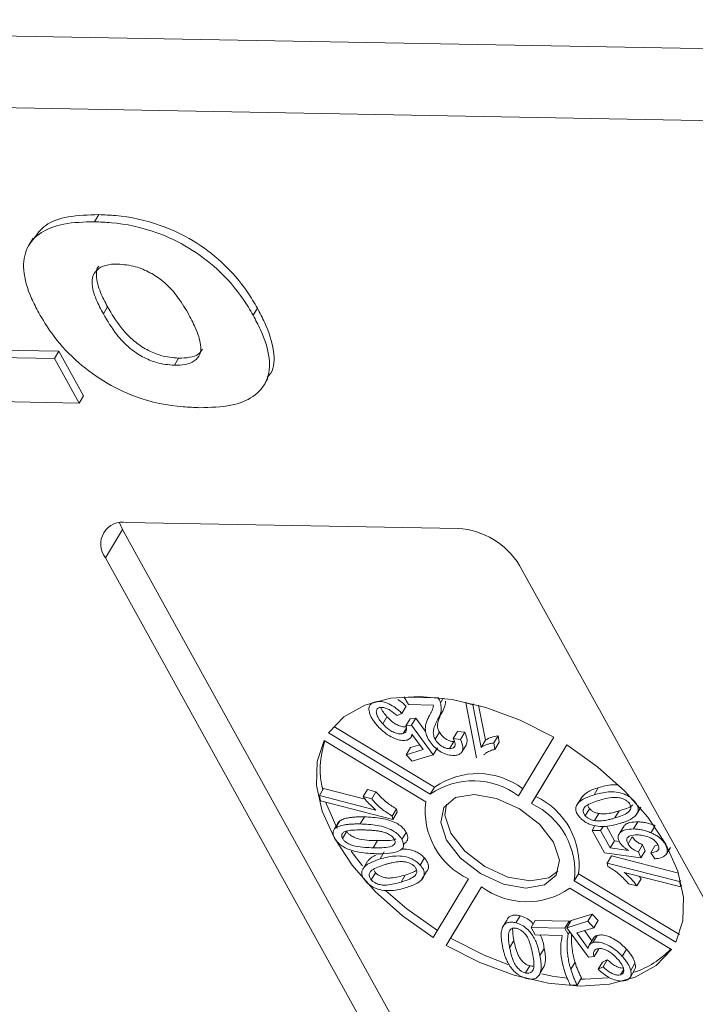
# Model space of a CAD drawing. Header units: millimetres. Extents: x 8853 to 11418, y 45 to 1005.
# Tile 104 of 256: x 9610 to 9621, y 777 to 794. Entities that reach past the tile are written whole.
import ezdxf

# ---------------------------------------------------------------- set-up
doc = ezdxf.new("R2010")
doc.units = ezdxf.units.MM

msp = doc.modelspace()

# ---------------------------------------------------------------- linework, layer by layer
at = {"color": 7, "linetype": 'Continuous', "lineweight": 15}
for p, q in [((9622.447, 793.275), (9594.365, 793.79)), ((9594.342, 792.569), (9623.213, 792.039)), ((9611.024, 790.469), (9610.951, 790.348)), ((9609.907, 790.069), (9609.834, 789.948)), ((9611.101, 788.776), (9611.173, 788.897)), ((9613.724, 788.875), (9613.652, 788.754)), ((9608.649, 788.171), (9610.344, 788.14)), ((9610.344, 788.14), (9610.271, 788.019)), ((9610.344, 788.14), (9610.765, 787.379)), ((9608.576, 788.05), (9610.271, 788.019)), ((9610.271, 788.019), (9610.692, 787.258)), ((9612.383, 788.023), (9612.31, 787.903)), ((9613.838, 787.566), (9613.91, 787.686)), ((9610.692, 787.258), (9607.898, 787.309)), ((9610.765, 787.379), (9610.692, 787.258)), ((9611.427, 785.105), (9611.136, 784.622)), ((9611.377, 785.218), (9611.427, 785.105)), ((9611.427, 785.105), (9619.281, 770.906)), ((9611.5, 785.226), (9617.143, 785.123)), ((9618.99, 770.423), (9611.136, 784.622)), ((9618.189, 784.492), (9626.043, 770.293)), ((9616.23, 782.256), (9616.225, 782.249)), ((9616.295, 782.122), (9616.225, 782.249)), ((9616.225, 782.249), (9616.804, 782.238)), ((9616.806, 782.242), (9616.804, 782.238)), ((9616.89, 782.232), (9616.841, 782.152)), ((9615.716, 782.164), (9615.719, 782.168)), ((9616.258, 782.093), (9616.186, 781.972)), ((9616.723, 782.114), (9616.295, 782.122)), ((9617.282, 782.162), (9617.274, 782.149)), ((9617.455, 781.217), (9617.274, 782.149)), ((9617.274, 782.149), (9617.394, 782.118)), ((9617.403, 782.132), (9617.394, 782.118)), ((9617.394, 782.118), (9617.535, 781.392)), ((9617.492, 782.109), (9617.608, 781.513)), ((9615.931, 781.915), (9615.858, 781.794)), ((9616.186, 781.972), (9616.102, 781.934)), ((9616.872, 781.995), (9616.799, 781.875)), ((9615.024, 781.75), (9616.742, 780.716)), ((9616.327, 781.879), (9616.254, 781.758)), ((9616.254, 781.758), (9616.35, 781.769)), ((9616.327, 781.879), (9616.422, 781.89)), ((9616.422, 781.89), (9616.35, 781.769)), ((9616.35, 781.769), (9616.718, 781.266)), ((9616.422, 781.89), (9616.589, 781.662)), ((9614.936, 781.639), (9616.669, 780.595)), ((9616.261, 781.72), (9616.205, 781.627)), ((9616.336, 781.562), (9616.364, 781.608)), ((9616.547, 781.354), (9616.357, 781.619)), ((9616.823, 781.653), (9616.75, 781.533)), ((9617.132, 781.665), (9617.059, 781.544)), ((9617.132, 781.665), (9617.255, 781.65)), ((9617.255, 781.65), (9617.182, 781.529)), ((9617.822, 781.589), (9617.749, 781.468)), ((9617.822, 781.589), (9617.843, 781.479)), ((9618.171, 780.568), (9618.774, 781.568)), ((9616.592, 780.467), (9614.859, 781.51)), ((9616.333, 781.388), (9616.489, 781.435)), ((9617.068, 781.491), (9616.995, 781.37)), ((9617.059, 781.544), (9617.182, 781.529)), ((9617.211, 781.321), (9617.284, 781.442)), ((9617.608, 781.513), (9617.535, 781.392)), ((9617.77, 781.358), (9617.749, 781.468)), ((9617.843, 781.479), (9617.77, 781.358)), ((9618.996, 781.435), (9618.393, 780.434)), ((9618.996, 781.435), (9618.466, 780.555)), ((9616.333, 781.388), (9616.26, 781.267)), ((9616.26, 781.267), (9616.547, 781.354)), ((9616.36, 781.157), (9616.26, 781.267)), ((9616.718, 781.266), (9616.36, 781.157)), ((9616.791, 781.387), (9616.718, 781.266)), ((9614.852, 780.692), (9614.78, 780.571)), ((9614.797, 780.48), (9614.78, 780.571)), ((9614.78, 780.571), (9615.742, 780.325)), ((9614.852, 780.692), (9615.557, 780.512)), ((9615.597, 780.674), (9615.524, 780.553)), ((9615.671, 780.516), (9615.524, 780.553)), ((9615.597, 780.674), (9615.743, 780.636)), ((9615.743, 780.636), (9615.671, 780.516)), ((9616.742, 780.716), (9616.669, 780.595)), ((9618.466, 780.555), (9618.393, 780.434)), ((9619.259, 780.562), (9619.186, 780.441)), ((9619.53, 780.704), (9619.457, 780.583)), ((9616.032, 780.165), (9614.797, 780.48)), ((9620.141, 780.482), (9620.139, 780.48)), ((9616.093, 780.344), (9616.02, 780.223)), ((9616.032, 780.165), (9616.02, 780.223)), ((9616.032, 780.165), (9616.105, 780.286)), ((9616.093, 780.344), (9616.105, 780.286)), ((9619.309, 780.226), (9619.382, 780.347)), ((9619.466, 780.145), (9619.539, 780.265)), ((9619.814, 780.19), (9619.887, 780.311)), ((9620.183, 780.251), (9620.256, 780.372)), ((9620.2, 780.281), (9620.247, 780.359)), ((9615.093, 780.093), (9615.039, 780.004)), ((9615.053, 780.019), (9615.126, 780.139)), ((9615.546, 780.208), (9615.473, 780.087)), ((9619.473, 780.061), (9619.423, 779.978)), ((9619.971, 780.057), (9619.898, 779.936)), ((9620.202, 780.123), (9620.129, 780.003)), ((9615.022, 779.976), (9615.02, 779.972)), ((9615.245, 779.963), (9615.172, 779.842)), ((9616.258, 779.944), (9616.185, 779.823)), ((9619.633, 779.598), (9619.423, 779.978)), ((9619.423, 779.978), (9619.567, 779.975)), ((9619.611, 780.047), (9619.567, 779.975)), ((9619.567, 779.975), (9619.731, 779.679)), ((9619.667, 780.049), (9619.804, 779.8)), ((9620.49, 780.042), (9620.427, 779.937)), ((9615.698, 779.682), (9615.771, 779.803)), ((9616.209, 779.728), (9616.228, 779.759)), ((9619.804, 779.8), (9619.731, 779.679)), ((9619.804, 779.8), (9619.887, 779.789)), ((9620.109, 779.869), (9620.037, 779.749)), ((9620.285, 779.733), (9620.212, 779.612)), ((9620.285, 779.733), (9620.326, 779.632)), ((9620.494, 779.717), (9620.422, 779.596)), ((9620.494, 779.717), (9620.547, 779.73)), ((9620.675, 779.734), (9620.678, 779.74)), ((9615.886, 779.611), (9615.813, 779.491)), ((9616.155, 779.638), (9616.156, 779.639)), ((9620.254, 779.511), (9619.633, 779.598)), ((9619.731, 779.679), (9620.044, 779.637)), ((9620.212, 779.612), (9620.254, 779.511)), ((9620.326, 779.632), (9620.254, 779.511)), ((9620.492, 779.495), (9620.422, 779.596)), ((9620.684, 779.568), (9620.757, 779.689)), ((9615.602, 779.456), (9615.53, 779.335)), ((9616.569, 779.508), (9616.496, 779.387)), ((9619.681, 779.421), (9619.753, 779.542)), ((9619.681, 779.421), (9619.692, 779.363)), ((9619.681, 779.421), (9620.915, 779.106)), ((9619.753, 779.542), (9620.893, 779.251)), ((9615.737, 779.255), (9615.664, 779.134)), ((9615.737, 779.255), (9615.711, 779.293)), ((9616.17, 779.097), (9616.243, 779.218)), ((9616.526, 779.145), (9616.599, 779.266)), ((9619.121, 779.119), (9619.194, 779.24)), ((9619.194, 779.24), (9620.911, 778.206)), ((9620.933, 779.015), (9619.971, 779.261)), ((9616.717, 778.152), (9617.319, 779.152)), ((9619.121, 779.119), (9620.853, 778.076)), ((9620.042, 779.07), (9620.188, 779.033)), ((9620.261, 779.154), (9620.188, 779.033)), ((9620.226, 779.196), (9620.261, 779.154)), ((9620.929, 779.128), (9620.915, 779.106)), ((9620.915, 779.106), (9620.933, 779.015)), ((9617.541, 779.018), (9616.939, 778.018)), ((9617.541, 779.018), (9617.012, 778.139)), ((9620.776, 777.947), (9619.044, 778.991)), ((9620.949, 779.042), (9620.933, 779.015)), ((9619.067, 778.441), (9619.425, 778.55)), ((9619.425, 778.55), (9619.352, 778.429)), ((9619.425, 778.55), (9619.525, 778.44)), ((9617.968, 778.438), (9617.906, 778.334)), ((9618.197, 778.524), (9618.124, 778.403)), ((9618.456, 778.444), (9618.384, 778.323)), ((9618.456, 778.444), (9619.035, 778.433)), ((9619.035, 778.433), (9618.962, 778.312)), ((9619.067, 778.441), (9618.995, 778.32)), ((9618.995, 778.32), (9619.352, 778.429)), ((9619.035, 778.433), (9619.048, 778.409)), ((9619.352, 778.429), (9619.453, 778.319)), ((9619.525, 778.44), (9619.453, 778.319)), ((9617.899, 778.323), (9617.895, 778.317)), ((9618.384, 778.323), (9618.962, 778.312)), ((9618.454, 778.196), (9618.384, 778.323)), ((9618.962, 778.312), (9619.019, 778.21)), ((9619.363, 777.817), (9618.995, 778.32)), ((9619.045, 778.252), (9619.019, 778.21)), ((9619.453, 778.319), (9619.165, 778.232)), ((9619.165, 778.232), (9619.356, 777.967)), ((9619.296, 778.272), (9619.421, 778.099)), ((9616.939, 778.018), (9617.012, 778.139)), ((9618.02, 777.979), (9618.093, 778.1)), ((9618.917, 778.188), (9618.454, 778.196)), ((9619.449, 778.144), (9619.376, 778.023)), ((9619.511, 778.188), (9619.438, 778.068)), ((9618.608, 777.968), (9618.535, 777.847)), ((9619.531, 777.949), (9619.459, 777.828)), ((9619.527, 777.963), (9619.531, 777.949)), ((9620.011, 777.952), (9619.938, 777.831)), ((9619.134, 777.732), (9619.062, 777.611)), ((9619.459, 777.828), (9619.363, 777.817)), ((9619.6, 777.735), (9619.527, 777.614)), ((9619.6, 777.735), (9619.683, 777.773)), ((9619.683, 777.773), (9619.61, 777.652)), ((9620.154, 777.714), (9620.082, 777.593)), ((9618.363, 777.67), (9618.29, 777.549)), ((9618.537, 777.541), (9618.609, 777.662)), ((9619.527, 777.614), (9619.61, 777.652)), ((9619.96, 777.6), (9619.91, 777.517)), ((9620.076, 777.48), (9620.148, 777.6)), ((9619.242, 777.464), (9619.169, 777.343)), ((9619.169, 777.343), (9619.053, 777.345))]:
    msp.add_line(p, q, dxfattribs=at)
at = {"color": 7, "linetype": 'Continuous', "lineweight": 15, "flags": 128}
for points in [[(9618.774, 781.568), (9618.201, 781.857), (9617.615, 782.073), (9617.039, 782.21), (9616.49, 782.262), (9615.99, 782.229), (9615.554, 782.111), (9615.199, 781.912), (9614.936, 781.639)], [(9614.859, 781.51), (9614.741, 781.151), (9614.731, 780.743), (9614.83, 780.303), (9615.035, 779.845), (9615.338, 779.385), (9615.729, 778.939), (9616.194, 778.523), (9616.717, 778.152)], [(9620.853, 778.076), (9620.972, 778.436), (9620.981, 778.843), (9620.882, 779.283), (9620.678, 779.741), (9620.374, 780.201), (9619.984, 780.647), (9619.519, 781.063), (9618.996, 781.435)], [(9616.945, 779.81), (9617.183, 779.503), (9617.524, 779.241), (9617.915, 779.063), (9618.297, 778.995), (9618.613, 779.05), (9618.813, 779.217), (9618.867, 779.472), (9618.767, 779.776), (9618.529, 780.083), (9618.189, 780.345), (9617.797, 780.524), (9617.415, 780.591), (9617.1, 780.536), (9616.9, 780.369), (9616.846, 780.114), (9616.945, 779.81)], [(9614.892, 780.456), (9614.903, 780.424), (9615.085, 780.008)], [(9616.942, 780.426), (9616.918, 780.235), (9617.018, 779.931)], [(9617.018, 779.931), (9617.256, 779.624), (9617.597, 779.362), (9617.988, 779.183), (9618.37, 779.116), (9618.685, 779.171), (9618.843, 779.281)], [(9615.323, 779.625), (9615.411, 779.506), (9615.514, 779.377)], [(9615.914, 778.951), (9616.267, 778.644), (9616.79, 778.272)], [(9617.012, 778.139), (9617.585, 777.85), (9617.992, 777.692)], [(9616.939, 778.018), (9617.512, 777.73), (9618.097, 777.513), (9618.674, 777.376), (9619.222, 777.324), (9619.723, 777.357), (9620.158, 777.475), (9620.514, 777.674), (9620.776, 777.947)], [(9618.566, 777.532), (9618.747, 777.497), (9619.001, 777.463)], [(9619.231, 777.446), (9619.295, 777.444), (9619.7, 777.464)]]:
    msp.add_lwpolyline(points, dxfattribs=at)
at = {"color": 7, "linetype": 'Continuous', "lineweight": 15}
for centre, radius, start, end in [((9611.433, 784.855), 0.377, 79.7431, 218.1605), ((9617.058, 783.798), 1.328, 31.5519, 86.3409), ((9616.295, 781.017), 1.501, 161.1824, 193.5852), ((9617.474, 779.662), 1.283, 53.1088, 124.7894), ((9617.401, 779.541), 1.283, 53.1088, 124.7894), ((9617.919, 779.394), 1.284, 353.1116, 64.7812), ((9617.866, 780.313), 1.284, 173.1116, 244.7812), ((9617.847, 779.273), 1.284, 353.1116, 64.7812), ((9618.311, 780.045), 1.283, 233.1088, 304.7894), ((9619.689, 778.959), 1.468, 287.7903, 316.9125)]:
    msp.add_arc(centre, radius, start, end, dxfattribs=at)
for points, knots in [([(9609.919, 790.061), (9609.977, 790.142), (9610.105, 790.32), (9610.504, 790.453), (9610.845, 790.463), (9611.024, 790.469)], [0, 0, 0, 0, 0.285779, 0.62517, 1, 1, 1, 1]), ([(9611.024, 790.469), (9611.119, 790.465), (9611.453, 790.452), (9612.006, 790.339), (9612.641, 790.039), (9613.166, 789.643), (9613.514, 789.233), (9613.671, 788.966), (9613.724, 788.875)], [0, 0, 0, 0, 0.0972635, 0.3419838, 0.5130447, 0.6843019, 0.8923804, 1, 1, 1, 1]), ([(9610.001, 788.796), (9609.958, 788.878), (9609.829, 789.127), (9609.715, 789.517), (9609.773, 789.913), (9610.021, 790.184), (9610.428, 790.334), (9610.771, 790.343), (9610.951, 790.348)], [0, 0, 0, 0, 0.096905, 0.2925, 0.46579, 0.639193, 0.810645, 1, 1, 1, 1]), ([(9610.951, 790.348), (9611.046, 790.344), (9611.38, 790.331), (9611.934, 790.218), (9612.568, 789.918), (9613.093, 789.522), (9613.441, 789.113), (9613.598, 788.845), (9613.652, 788.754)], [0, 0, 0, 0, 0.0972635, 0.3419838, 0.5130447, 0.6843019, 0.8923804, 1, 1, 1, 1]), ([(9611.101, 788.776), (9611.058, 788.858), (9610.963, 789.041), (9610.891, 789.285), (9610.933, 789.473), (9611.05, 789.582), (9611.203, 789.625), (9611.31, 789.626), (9611.347, 789.627)], [0, 0, 0, 0, 0.203596, 0.451902, 0.607587, 0.763348, 0.919516, 1, 1, 1, 1]), ([(9611.347, 789.627), (9611.447, 789.618), (9611.623, 789.603), (9611.899, 789.488), (9612.148, 789.321), (9612.372, 789.077), (9612.482, 788.893), (9612.543, 788.791)], [0, 0, 0, 0, 0.209846, 0.372333, 0.535081, 0.742489, 1, 1, 1, 1]), ([(9611.173, 788.897), (9611.13, 788.98), (9611.034, 789.163), (9610.973, 789.399), (9610.983, 789.552), (9611.023, 789.589), (9611.025, 789.591)], [0, 0, 0, 0, 0.331265, 0.735275, 0.988586, 1, 1, 1, 1]), ([(9612.745, 787.18), (9612.65, 787.184), (9612.304, 787.197), (9611.737, 787.302), (9611.093, 787.62), (9610.594, 787.997), (9610.233, 788.407), (9610.071, 788.68), (9610.001, 788.796)], [0, 0, 0, 0, 0.095574, 0.349117, 0.516447, 0.683176, 0.865288, 1, 1, 1, 1]), ([(9612.31, 787.903), (9612.211, 787.911), (9612.036, 787.926), (9611.766, 788.04), (9611.524, 788.204), (9611.289, 788.459), (9611.171, 788.658), (9611.101, 788.776)], [0, 0, 0, 0, 0.204761, 0.357913, 0.511037, 0.711107, 1, 1, 1, 1]), ([(9612.383, 788.023), (9612.283, 788.032), (9612.109, 788.047), (9611.839, 788.161), (9611.597, 788.325), (9611.362, 788.58), (9611.244, 788.779), (9611.173, 788.897)], [0, 0, 0, 0, 0.204761, 0.357913, 0.511037, 0.711107, 1, 1, 1, 1]), ([(9612.543, 788.791), (9612.586, 788.708), (9612.683, 788.525), (9612.767, 788.282), (9612.758, 788.084), (9612.661, 787.969), (9612.504, 787.908), (9612.374, 787.904), (9612.31, 787.903)], [0, 0, 0, 0, 0.195594, 0.436127, 0.579848, 0.724086, 0.864207, 1, 1, 1, 1]), ([(9613.724, 788.875), (9613.768, 788.792), (9613.899, 788.544), (9614.018, 788.159), (9614.017, 787.832), (9613.914, 787.721), (9613.893, 787.698)], [0, 0, 0, 0, 0.19021, 0.573548, 0.913306, 1, 1, 1, 1]), ([(9613.652, 788.754), (9613.695, 788.672), (9613.826, 788.424), (9613.955, 788.031), (9613.911, 787.63), (9613.677, 787.351), (9613.274, 787.193), (9612.929, 787.185), (9612.745, 787.18)], [0, 0, 0, 0, 0.096763, 0.291773, 0.464613, 0.63772, 0.807851, 1, 1, 1, 1]), ([(9612.788, 788.178), (9612.769, 788.149), (9612.724, 788.08), (9612.575, 788.03), (9612.447, 788.026), (9612.383, 788.023)], [0, 0, 0, 0, 0.268809, 0.640138, 1, 1, 1, 1]), ([(9616.804, 782.238), (9616.806, 782.235), (9616.81, 782.227), (9616.816, 782.216), (9616.821, 782.205), (9616.828, 782.191), (9616.835, 782.173), (9616.839, 782.159), (9616.841, 782.152)], [0, 0, 0, 0, 0.1251332, 0.2502946, 0.3754491, 0.5007794, 0.7498085, 1, 1, 1, 1]), ([(9615.631, 781.993), (9615.628, 782.008), (9615.621, 782.038), (9615.624, 782.077), (9615.636, 782.108), (9615.655, 782.132), (9615.681, 782.152), (9615.705, 782.16), (9615.716, 782.164)], [0, 0, 0, 0, 0.191156, 0.386745, 0.532242, 0.682074, 0.838678, 1, 1, 1, 1]), ([(9615.716, 782.164), (9615.749, 782.17), (9615.805, 782.181), (9615.915, 782.156), (9616.021, 782.106), (9616.114, 782.04), (9616.164, 781.993), (9616.186, 781.972)], [0, 0, 0, 0, 0.231218, 0.408045, 0.624904, 0.840008, 1, 1, 1, 1]), ([(9615.802, 782.069), (9615.789, 782.063), (9615.762, 782.051), (9615.746, 782.008), (9615.754, 781.947), (9615.793, 781.871), (9615.837, 781.819), (9615.858, 781.794)], [0, 0, 0, 0, 0.150705, 0.302187, 0.50178, 0.762512, 1, 1, 1, 1]), ([(9616.102, 781.934), (9616.064, 781.967), (9616.009, 782.016), (9615.922, 782.059), (9615.859, 782.077), (9615.822, 782.074), (9615.805, 782.07), (9615.802, 782.069)], [0, 0, 0, 0, 0.4214198, 0.6080374, 0.7953315, 0.9757572, 1, 1, 1, 1]), ([(9615.829, 782.077), (9615.829, 782.075), (9615.832, 782.049), (9615.867, 781.991), (9615.911, 781.939), (9615.931, 781.915)], [0, 0, 0, 0, 0.023377, 0.53447, 1, 1, 1, 1]), ([(9616.115, 782.208), (9616.142, 782.19), (9616.194, 782.155), (9616.237, 782.114), (9616.258, 782.093)], [0, 0, 0, 0, 0.510778, 1, 1, 1, 1]), ([(9616.653, 781.934), (9616.661, 781.949), (9616.673, 781.971), (9616.688, 782), (9616.702, 782.029), (9616.718, 782.065), (9616.721, 782.098), (9616.723, 782.114)], [0, 0, 0, 0, 0.259965, 0.389946, 0.519942, 0.758178, 1, 1, 1, 1]), ([(9616.841, 782.152), (9616.845, 782.137), (9616.852, 782.107), (9616.855, 782.066), (9616.855, 782.028), (9616.848, 781.982), (9616.83, 781.93), (9616.809, 781.893), (9616.799, 781.875)], [0, 0, 0, 0, 0.138221, 0.277395, 0.402216, 0.527815, 0.762777, 1, 1, 1, 1]), ([(9616.927, 782.181), (9616.927, 782.17), (9616.927, 782.147), (9616.921, 782.103), (9616.903, 782.051), (9616.882, 782.014), (9616.872, 781.995)], [0, 0, 0, 0, 0.153828, 0.3316156, 0.664207, 1, 1, 1, 1]), ([(9615.774, 781.755), (9615.765, 781.765), (9615.748, 781.785), (9615.723, 781.815), (9615.701, 781.846), (9615.675, 781.886), (9615.648, 781.935), (9615.637, 781.974), (9615.631, 781.993)], [0, 0, 0, 0, 0.127976, 0.256265, 0.384294, 0.512916, 0.753586, 1, 1, 1, 1]), ([(9615.931, 781.915), (9615.964, 781.881), (9616.016, 781.829), (9616.107, 781.772), (9616.182, 781.745), (9616.233, 781.739), (9616.254, 781.744), (9616.257, 781.744)], [0, 0, 0, 0, 0.3635191, 0.5718291, 0.7813771, 0.9634286, 1, 1, 1, 1]), ([(9616.635, 781.533), (9616.625, 781.554), (9616.604, 781.596), (9616.585, 781.664), (9616.582, 781.735), (9616.596, 781.806), (9616.622, 781.871), (9616.643, 781.913), (9616.653, 781.934)], [0, 0, 0, 0, 0.131944, 0.266787, 0.446934, 0.632145, 0.81578, 1, 1, 1, 1]), ([(9616.872, 781.995), (9616.857, 781.966), (9616.827, 781.906), (9616.793, 781.816), (9616.788, 781.729), (9616.814, 781.674), (9616.823, 781.653)], [0, 0, 0, 0, 0.298377, 0.597096, 0.853169, 1, 1, 1, 1]), ([(9616.274, 781.518), (9616.248, 781.514), (9616.194, 781.504), (9616.085, 781.531), (9615.969, 781.587), (9615.86, 781.666), (9615.802, 781.726), (9615.774, 781.755)], [0, 0, 0, 0, 0.1776741, 0.352669, 0.5716803, 0.7946425, 1, 1, 1, 1]), ([(9615.858, 781.794), (9615.891, 781.761), (9615.943, 781.708), (9616.034, 781.652), (9616.109, 781.624), (9616.168, 781.618), (9616.195, 781.625), (9616.205, 781.627)], [0, 0, 0, 0, 0.338842, 0.53301, 0.728333, 0.898026, 1, 1, 1, 1]), ([(9616.205, 781.627), (9616.222, 781.636), (9616.254, 781.652), (9616.267, 781.699), (9616.261, 781.736), (9616.255, 781.756), (9616.254, 781.758)], [0, 0, 0, 0, 0.349762, 0.652672, 0.962091, 1, 1, 1, 1]), ([(9616.799, 781.875), (9616.784, 781.845), (9616.754, 781.785), (9616.721, 781.695), (9616.716, 781.608), (9616.741, 781.553), (9616.75, 781.533)], [0, 0, 0, 0, 0.2983772, 0.5970962, 0.8531687, 1, 1, 1, 1]), ([(9616.357, 781.619), (9616.356, 781.611), (9616.353, 781.597), (9616.345, 781.574), (9616.33, 781.551), (9616.31, 781.534), (9616.29, 781.524), (9616.28, 781.52), (9616.274, 781.518)], [0, 0, 0, 0, 0.157952, 0.316856, 0.544695, 0.779396, 0.889257, 1, 1, 1, 1]), ([(9616.823, 781.653), (9616.84, 781.628), (9616.868, 781.585), (9616.93, 781.536), (9616.985, 781.506), (9617.032, 781.493), (9617.058, 781.491), (9617.068, 781.491)], [0, 0, 0, 0, 0.326003, 0.538357, 0.716388, 0.895146, 1, 1, 1, 1]), ([(9617.255, 781.65), (9617.278, 781.595), (9617.31, 781.517), (9617.288, 781.459), (9617.282, 781.443)], [0, 0, 0, 0, 0.7193957, 1, 1, 1, 1]), ([(9617.608, 781.513), (9617.623, 781.523), (9617.653, 781.543), (9617.723, 781.57), (9617.783, 781.582), (9617.822, 781.589)], [0, 0, 0, 0, 0.256073, 0.512151, 1, 1, 1, 1]), ([(9617.055, 781.256), (9617.018, 781.259), (9616.953, 781.265), (9616.854, 781.31), (9616.772, 781.367), (9616.692, 781.443), (9616.655, 781.502), (9616.635, 781.533)], [0, 0, 0, 0, 0.231592, 0.399113, 0.5659, 0.765762, 1, 1, 1, 1]), ([(9616.75, 781.533), (9616.767, 781.507), (9616.795, 781.464), (9616.857, 781.415), (9616.913, 781.385), (9616.959, 781.372), (9616.985, 781.37), (9616.995, 781.37)], [0, 0, 0, 0, 0.326003, 0.538357, 0.716388, 0.895146, 1, 1, 1, 1]), ([(9616.995, 781.37), (9617.015, 781.371), (9617.049, 781.373), (9617.08, 781.397), (9617.094, 781.43), (9617.09, 781.48), (9617.071, 781.52), (9617.059, 781.544)], [0, 0, 0, 0, 0.209928, 0.370242, 0.529862, 0.716294, 1, 1, 1, 1]), ([(9617.182, 781.529), (9617.203, 781.475), (9617.235, 781.395), (9617.212, 781.31), (9617.164, 781.269), (9617.106, 781.256), (9617.068, 781.256), (9617.055, 781.256)], [0, 0, 0, 0, 0.392892, 0.572783, 0.753614, 0.921225, 1, 1, 1, 1]), ([(9617.749, 781.468), (9617.738, 781.467), (9617.717, 781.464), (9617.687, 781.457), (9617.657, 781.449), (9617.621, 781.437), (9617.578, 781.421), (9617.549, 781.402), (9617.535, 781.392)], [0, 0, 0, 0, 0.127798, 0.256107, 0.383903, 0.511894, 0.754532, 1, 1, 1, 1]), ([(9617.58, 781.264), (9617.591, 781.274), (9617.618, 781.3), (9617.675, 781.33), (9617.73, 781.349), (9617.763, 781.356), (9617.77, 781.358)], [0, 0, 0, 0, 0.229194, 0.565379, 0.908178, 1, 1, 1, 1]), ([(9619.53, 780.704), (9619.607, 780.728), (9619.707, 780.758), (9619.83, 780.753), (9619.858, 780.752)], [0, 0, 0, 0, 0.77489, 1, 1, 1, 1]), ([(9615.524, 780.553), (9615.54, 780.533), (9615.571, 780.492), (9615.641, 780.414), (9615.702, 780.36), (9615.742, 780.325)], [0, 0, 0, 0, 0.256175, 0.51219, 1, 1, 1, 1]), ([(9615.743, 780.636), (9615.775, 780.6), (9615.834, 780.534), (9615.95, 780.432), (9616.041, 780.376), (9616.093, 780.344)], [0, 0, 0, 0, 0.33377, 0.609955, 1, 1, 1, 1]), ([(9619.216, 780.199), (9619.195, 780.226), (9619.154, 780.278), (9619.141, 780.357), (9619.174, 780.441), (9619.278, 780.524), (9619.393, 780.562), (9619.457, 780.583)], [0, 0, 0, 0, 0.129663, 0.25238, 0.389931, 0.65822, 1, 1, 1, 1]), ([(9619.263, 780.558), (9619.289, 780.584), (9619.356, 780.652), (9619.463, 780.685), (9619.53, 780.704)], [0, 0, 0, 0, 0.384265, 1, 1, 1, 1]), ([(9619.457, 780.583), (9619.535, 780.605), (9619.65, 780.636), (9619.83, 780.636), (9619.954, 780.609), (9620.054, 780.557), (9620.107, 780.514), (9620.133, 780.487), (9620.139, 780.48)], [0, 0, 0, 0, 0.398455, 0.580367, 0.764167, 0.863829, 0.96352, 1, 1, 1, 1]), ([(9616.02, 780.223), (9615.959, 780.262), (9615.833, 780.341), (9615.726, 780.449), (9615.676, 780.509), (9615.671, 780.516)], [0, 0, 0, 0, 0.458957, 0.935465, 1, 1, 1, 1]), ([(9619.309, 780.226), (9619.299, 780.239), (9619.28, 780.264), (9619.269, 780.308), (9619.279, 780.355), (9619.329, 780.407), (9619.423, 780.45), (9619.502, 780.476), (9619.543, 780.489)], [0, 0, 0, 0, 0.081148, 0.162775, 0.281887, 0.440431, 0.71766, 1, 1, 1, 1]), ([(9619.382, 780.347), (9619.372, 780.36), (9619.355, 780.381), (9619.351, 780.401), (9619.349, 780.409)], [0, 0, 0, 0, 0.606315, 1, 1, 1, 1]), ([(9619.543, 780.489), (9619.581, 780.5), (9619.658, 780.522), (9619.769, 780.542), (9619.871, 780.54), (9619.946, 780.52), (9620.002, 780.493), (9620.032, 780.469), (9620.046, 780.454), (9620.048, 780.452)], [0, 0, 0, 0, 0.263277, 0.527047, 0.704761, 0.823099, 0.903112, 0.983865, 1, 1, 1, 1]), ([(9620.048, 780.452), (9620.058, 780.44), (9620.077, 780.415), (9620.087, 780.373), (9620.079, 780.327), (9620.03, 780.274), (9619.936, 780.23), (9619.855, 780.203), (9619.814, 780.19)], [0, 0, 0, 0, 0.078202, 0.156814, 0.274428, 0.428483, 0.711398, 1, 1, 1, 1]), ([(9620.115, 780.413), (9620.114, 780.412), (9620.091, 780.382), (9620.006, 780.352), (9619.927, 780.325), (9619.887, 780.311)], [0, 0, 0, 0, 0.0254535, 0.5078786, 1, 1, 1, 1]), ([(9620.139, 780.48), (9620.151, 780.466), (9620.174, 780.44), (9620.197, 780.399), (9620.209, 780.36), (9620.212, 780.328), (9620.208, 780.302), (9620.203, 780.288), (9620.2, 780.281)], [0, 0, 0, 0, 0.190309, 0.38662, 0.562308, 0.745207, 0.871859, 1, 1, 1, 1]), ([(9619.466, 780.145), (9619.444, 780.15), (9619.407, 780.158), (9619.354, 780.186), (9619.325, 780.21), (9619.312, 780.224), (9619.309, 780.226)], [0, 0, 0, 0, 0.393428, 0.66797, 0.943111, 1, 1, 1, 1]), ([(9619.539, 780.265), (9619.517, 780.27), (9619.479, 780.279), (9619.427, 780.307), (9619.398, 780.331), (9619.384, 780.344), (9619.382, 780.347)], [0, 0, 0, 0, 0.3934279, 0.6679699, 0.9431107, 1, 1, 1, 1]), ([(9619.887, 780.311), (9619.868, 780.305), (9619.829, 780.294), (9619.773, 780.28), (9619.717, 780.269), (9619.662, 780.262), (9619.604, 780.258), (9619.561, 780.263), (9619.539, 780.265)], [0, 0, 0, 0, 0.183286, 0.366712, 0.522381, 0.678491, 0.837651, 1, 1, 1, 1]), ([(9620.2, 780.281), (9620.189, 780.263), (9620.167, 780.226), (9620.117, 780.189), (9620.065, 780.159), (9620.013, 780.135), (9619.958, 780.114), (9619.919, 780.102), (9619.9, 780.095)], [0, 0, 0, 0, 0.18979, 0.385218, 0.537634, 0.690722, 0.845228, 1, 1, 1, 1]), ([(9615.053, 780.019), (9615.075, 780.031), (9615.12, 780.055), (9615.197, 780.072), (9615.269, 780.081), (9615.335, 780.086), (9615.403, 780.088), (9615.45, 780.087), (9615.473, 780.087)], [0, 0, 0, 0, 0.203404, 0.412578, 0.558423, 0.704766, 0.852269, 1, 1, 1, 1]), ([(9615.093, 780.093), (9615.095, 780.097), (9615.098, 780.108), (9615.109, 780.123), (9615.12, 780.134), (9615.126, 780.139)], [0, 0, 0, 0, 0.2062071, 0.6002211, 1, 1, 1, 1]), ([(9615.126, 780.139), (9615.148, 780.152), (9615.193, 780.176), (9615.269, 780.192), (9615.342, 780.202), (9615.408, 780.207), (9615.476, 780.208), (9615.523, 780.208), (9615.546, 780.208)], [0, 0, 0, 0, 0.203404, 0.412578, 0.558423, 0.704766, 0.852269, 1, 1, 1, 1]), ([(9615.473, 780.087), (9615.569, 780.083), (9615.708, 780.078), (9615.898, 780.034), (9616.013, 779.987), (9616.101, 779.929), (9616.155, 779.873), (9616.177, 779.837), (9616.185, 779.823)], [0, 0, 0, 0, 0.396817, 0.575976, 0.724424, 0.827652, 0.931402, 1, 1, 1, 1]), ([(9615.546, 780.208), (9615.642, 780.204), (9615.781, 780.198), (9615.971, 780.155), (9616.086, 780.108), (9616.174, 780.05), (9616.228, 779.994), (9616.249, 779.958), (9616.258, 779.944)], [0, 0, 0, 0, 0.396817, 0.575976, 0.724424, 0.827652, 0.931402, 1, 1, 1, 1]), ([(9619.9, 780.095), (9619.821, 780.074), (9619.707, 780.042), (9619.525, 780.044), (9619.399, 780.071), (9619.298, 780.124), (9619.247, 780.167), (9619.222, 780.193), (9619.216, 780.199)], [0, 0, 0, 0, 0.397933, 0.582332, 0.768605, 0.868643, 0.968479, 1, 1, 1, 1]), ([(9619.814, 780.19), (9619.795, 780.184), (9619.757, 780.173), (9619.7, 780.159), (9619.645, 780.148), (9619.59, 780.141), (9619.531, 780.137), (9619.488, 780.142), (9619.466, 780.145)], [0, 0, 0, 0, 0.183286, 0.366712, 0.522381, 0.678491, 0.837651, 1, 1, 1, 1]), ([(9619.975, 780.054), (9619.98, 780.062), (9620, 780.089), (9620.075, 780.118), (9620.155, 780.121), (9620.202, 780.123)], [0, 0, 0, 0, 0.135799, 0.493733, 1, 1, 1, 1]), ([(9620.202, 780.123), (9620.213, 780.123), (9620.237, 780.122), (9620.274, 780.119), (9620.311, 780.114), (9620.361, 780.105), (9620.424, 780.088), (9620.474, 780.068), (9620.499, 780.058)], [0, 0, 0, 0, 0.127378, 0.254999, 0.382438, 0.510406, 0.752427, 1, 1, 1, 1]), ([(9615.042, 779.844), (9615.035, 779.858), (9615.021, 779.887), (9615.013, 779.925), (9615.014, 779.958), (9615.023, 779.982), (9615.036, 780.003), (9615.048, 780.013), (9615.053, 780.019)], [0, 0, 0, 0, 0.203225, 0.41287, 0.56979, 0.731801, 0.864927, 1, 1, 1, 1]), ([(9615.172, 779.842), (9615.167, 779.854), (9615.156, 779.88), (9615.163, 779.917), (9615.191, 779.949), (9615.264, 779.977), (9615.381, 779.986), (9615.48, 779.986), (9615.53, 779.986)], [0, 0, 0, 0, 0.0834403, 0.1674573, 0.2901796, 0.424177, 0.7091941, 1, 1, 1, 1]), ([(9615.771, 779.803), (9615.723, 779.804), (9615.623, 779.807), (9615.496, 779.82), (9615.387, 779.851), (9615.322, 779.885), (9615.271, 779.924), (9615.254, 779.949), (9615.245, 779.963)], [0, 0, 0, 0, 0.271738, 0.571643, 0.702765, 0.834611, 0.913732, 1, 1, 1, 1]), ([(9615.53, 779.986), (9615.553, 779.985), (9615.601, 779.984), (9615.668, 779.98), (9615.731, 779.974), (9615.792, 779.966), (9615.854, 779.955), (9615.897, 779.941), (9615.919, 779.934)], [0, 0, 0, 0, 0.190496, 0.381118, 0.533543, 0.686347, 0.8418, 1, 1, 1, 1]), ([(9615.919, 779.934), (9615.945, 779.921), (9615.985, 779.902), (9616.03, 779.863), (9616.047, 779.84), (9616.054, 779.828), (9616.054, 779.827)], [0, 0, 0, 0, 0.472419, 0.721549, 0.970751, 1, 1, 1, 1]), ([(9616.258, 779.944), (9616.27, 779.916), (9616.294, 779.862), (9616.277, 779.799), (9616.251, 779.766), (9616.228, 779.759), (9616.227, 779.759)], [0, 0, 0, 0, 0.355401, 0.696262, 0.986906, 1, 1, 1, 1]), ([(9619.891, 779.778), (9619.882, 779.799), (9619.862, 779.844), (9619.871, 779.907), (9619.915, 779.959), (9620.001, 779.998), (9620.081, 780.001), (9620.129, 780.003)], [0, 0, 0, 0, 0.142548, 0.302942, 0.503054, 0.708879, 1, 1, 1, 1]), ([(9620.193, 779.901), (9620.15, 779.9), (9620.089, 779.897), (9620.033, 779.867), (9620.012, 779.834), (9620.015, 779.792), (9620.029, 779.763), (9620.037, 779.749)], [0, 0, 0, 0, 0.3839625, 0.5476128, 0.7130219, 0.8550956, 1, 1, 1, 1]), ([(9620.129, 780.003), (9620.141, 780.002), (9620.164, 780.001), (9620.201, 779.998), (9620.238, 779.993), (9620.288, 779.984), (9620.351, 779.967), (9620.401, 779.947), (9620.427, 779.937)], [0, 0, 0, 0, 0.127378, 0.254999, 0.382438, 0.510406, 0.752427, 1, 1, 1, 1]), ([(9620.544, 779.737), (9620.531, 779.757), (9620.508, 779.792), (9620.45, 779.836), (9620.375, 779.872), (9620.285, 779.896), (9620.223, 779.9), (9620.193, 779.901)], [0, 0, 0, 0, 0.188744, 0.324822, 0.492508, 0.758011, 1, 1, 1, 1]), ([(9620.427, 779.937), (9620.447, 779.928), (9620.487, 779.91), (9620.54, 779.878), (9620.584, 779.844), (9620.62, 779.81), (9620.652, 779.773), (9620.667, 779.747), (9620.675, 779.734)], [0, 0, 0, 0, 0.1932488, 0.3908984, 0.5355885, 0.684711, 0.8399549, 1, 1, 1, 1]), ([(9615.753, 779.58), (9615.657, 779.584), (9615.519, 779.59), (9615.323, 779.635), (9615.199, 779.686), (9615.11, 779.753), (9615.066, 779.804), (9615.048, 779.835), (9615.042, 779.844)], [0, 0, 0, 0, 0.397293, 0.573404, 0.751661, 0.853128, 0.954558, 1, 1, 1, 1]), ([(9615.698, 779.682), (9615.65, 779.683), (9615.551, 779.687), (9615.423, 779.699), (9615.314, 779.73), (9615.249, 779.764), (9615.198, 779.803), (9615.181, 779.829), (9615.172, 779.842)], [0, 0, 0, 0, 0.2717375, 0.5716425, 0.702765, 0.8346115, 0.9137322, 1, 1, 1, 1]), ([(9616.054, 779.827), (9616.06, 779.813), (9616.072, 779.787), (9616.065, 779.751), (9616.036, 779.718), (9615.963, 779.69), (9615.845, 779.681), (9615.747, 779.681), (9615.698, 779.682)], [0, 0, 0, 0, 0.085224, 0.171206, 0.283222, 0.43306, 0.713823, 1, 1, 1, 1]), ([(9616.185, 779.823), (9616.197, 779.795), (9616.221, 779.741), (9616.206, 779.676), (9616.132, 779.614), (9615.977, 779.581), (9615.829, 779.58), (9615.753, 779.58)], [0, 0, 0, 0, 0.132467, 0.259515, 0.367846, 0.679603, 1, 1, 1, 1]), ([(9616.08, 779.832), (9616.071, 779.827), (9616.026, 779.807), (9615.916, 779.803), (9615.819, 779.803), (9615.771, 779.803)], [0, 0, 0, 0, 0.115715, 0.553635, 1, 1, 1, 1]), ([(9620.044, 779.637), (9620.034, 779.643), (9620.015, 779.655), (9619.983, 779.678), (9619.95, 779.705), (9619.923, 779.733), (9619.903, 779.758), (9619.895, 779.771), (9619.891, 779.778)], [0, 0, 0, 0, 0.155622, 0.312048, 0.522865, 0.739991, 0.868899, 1, 1, 1, 1]), ([(9620.037, 779.749), (9620.042, 779.739), (9620.054, 779.719), (9620.077, 779.693), (9620.102, 779.671), (9620.132, 779.651), (9620.169, 779.63), (9620.197, 779.618), (9620.212, 779.612)], [0, 0, 0, 0, 0.169274, 0.343337, 0.470122, 0.601323, 0.797642, 1, 1, 1, 1]), ([(9620.109, 779.869), (9620.115, 779.86), (9620.127, 779.84), (9620.15, 779.814), (9620.175, 779.792), (9620.205, 779.772), (9620.242, 779.751), (9620.27, 779.739), (9620.285, 779.733)], [0, 0, 0, 0, 0.169274, 0.343337, 0.470122, 0.601323, 0.797642, 1, 1, 1, 1]), ([(9620.422, 779.596), (9620.457, 779.601), (9620.51, 779.609), (9620.553, 779.641), (9620.565, 779.674), (9620.559, 779.707), (9620.548, 779.729), (9620.544, 779.737)], [0, 0, 0, 0, 0.406374, 0.592589, 0.744614, 0.896945, 1, 1, 1, 1]), ([(9620.675, 779.734), (9620.688, 779.703), (9620.715, 779.644), (9620.694, 779.571), (9620.631, 779.517), (9620.554, 779.498), (9620.501, 779.495), (9620.492, 779.495)], [0, 0, 0, 0, 0.222912, 0.429114, 0.647214, 0.937531, 1, 1, 1, 1]), ([(9615.605, 779.454), (9615.61, 779.462), (9615.627, 779.489), (9615.669, 779.519), (9615.713, 779.544), (9615.739, 779.556), (9615.748, 779.56)], [0, 0, 0, 0, 0.171268, 0.556783, 0.85183, 1, 1, 1, 1]), ([(9616.169, 779.66), (9616.199, 779.661), (9616.272, 779.662), (9616.383, 779.636), (9616.484, 779.585), (9616.537, 779.542), (9616.562, 779.515), (9616.569, 779.508)], [0, 0, 0, 0, 0.236947, 0.571547, 0.753904, 0.936306, 1, 1, 1, 1]), ([(9615.513, 779.305), (9615.523, 779.323), (9615.546, 779.36), (9615.596, 779.398), (9615.649, 779.428), (9615.7, 779.451), (9615.755, 779.472), (9615.794, 779.485), (9615.813, 779.491)], [0, 0, 0, 0, 0.192003, 0.389705, 0.541013, 0.692984, 0.846361, 1, 1, 1, 1]), ([(9615.664, 779.134), (9615.654, 779.147), (9615.634, 779.173), (9615.625, 779.217), (9615.636, 779.261), (9615.683, 779.313), (9615.776, 779.356), (9615.857, 779.383), (9615.898, 779.396)], [0, 0, 0, 0, 0.082176, 0.164779, 0.286551, 0.426628, 0.71036, 1, 1, 1, 1]), ([(9615.813, 779.491), (9615.891, 779.512), (9616.006, 779.543), (9616.186, 779.543), (9616.31, 779.516), (9616.411, 779.464), (9616.464, 779.421), (9616.49, 779.394), (9616.496, 779.387)], [0, 0, 0, 0, 0.397993, 0.580197, 0.764282, 0.864607, 0.964958, 1, 1, 1, 1]), ([(9615.898, 779.396), (9615.918, 779.402), (9615.956, 779.413), (9616.012, 779.427), (9616.068, 779.438), (9616.123, 779.445), (9616.181, 779.449), (9616.225, 779.444), (9616.247, 779.442)], [0, 0, 0, 0, 0.183286, 0.366712, 0.522381, 0.678491, 0.837651, 1, 1, 1, 1]), ([(9616.247, 779.442), (9616.26, 779.439), (9616.286, 779.433), (9616.32, 779.42), (9616.348, 779.405), (9616.368, 779.392), (9616.387, 779.377), (9616.398, 779.366), (9616.403, 779.36)], [0, 0, 0, 0, 0.234136, 0.47621, 0.606476, 0.74032, 0.868467, 1, 1, 1, 1]), ([(9616.496, 779.387), (9616.517, 779.361), (9616.558, 779.31), (9616.572, 779.232), (9616.541, 779.148), (9616.439, 779.063), (9616.322, 779.025), (9616.256, 779.003)], [0, 0, 0, 0, 0.126146, 0.248685, 0.381789, 0.644448, 1, 1, 1, 1]), ([(9616.569, 779.508), (9616.59, 779.482), (9616.631, 779.43), (9616.643, 779.353), (9616.63, 779.298), (9616.603, 779.277), (9616.594, 779.27)], [0, 0, 0, 0, 0.2832059, 0.5583133, 0.8571422, 1, 1, 1, 1]), ([(9615.573, 779.106), (9615.562, 779.12), (9615.539, 779.146), (9615.516, 779.187), (9615.503, 779.226), (9615.501, 779.258), (9615.505, 779.284), (9615.51, 779.298), (9615.513, 779.305)], [0, 0, 0, 0, 0.190309, 0.38662, 0.562308, 0.745207, 0.871859, 1, 1, 1, 1]), ([(9616.243, 779.218), (9616.204, 779.207), (9616.127, 779.185), (9616.016, 779.165), (9615.915, 779.166), (9615.84, 779.187), (9615.784, 779.213), (9615.753, 779.238), (9615.739, 779.253), (9615.737, 779.255)], [0, 0, 0, 0, 0.2632099, 0.5269064, 0.7028949, 0.8221496, 0.9023964, 0.9833774, 1, 1, 1, 1]), ([(9616.403, 779.36), (9616.413, 779.347), (9616.433, 779.322), (9616.443, 779.278), (9616.433, 779.23), (9616.382, 779.178), (9616.288, 779.136), (9616.21, 779.11), (9616.17, 779.097)], [0, 0, 0, 0, 0.081496, 0.163467, 0.284617, 0.447025, 0.72114, 1, 1, 1, 1]), ([(9616.436, 779.298), (9616.411, 779.284), (9616.353, 779.251), (9616.283, 779.23), (9616.243, 779.218)], [0, 0, 0, 0, 0.421872, 1, 1, 1, 1]), ([(9619.692, 779.363), (9619.723, 779.345), (9619.786, 779.309), (9619.872, 779.242), (9619.954, 779.169), (9620.008, 779.111), (9620.036, 779.077), (9620.042, 779.07)], [0, 0, 0, 0, 0.225798, 0.458384, 0.695809, 0.938062, 1, 1, 1, 1]), ([(9620.188, 779.033), (9620.181, 779.043), (9620.166, 779.064), (9620.141, 779.094), (9620.114, 779.124), (9620.079, 779.162), (9620.033, 779.209), (9619.992, 779.244), (9619.971, 779.261)], [0, 0, 0, 0, 0.127794, 0.25608, 0.383876, 0.511854, 0.754509, 1, 1, 1, 1]), ([(9616.256, 779.003), (9616.177, 778.981), (9616.063, 778.95), (9615.882, 778.951), (9615.759, 778.978), (9615.659, 779.029), (9615.605, 779.072), (9615.58, 779.099), (9615.573, 779.106)], [0, 0, 0, 0, 0.398487, 0.580423, 0.764447, 0.863754, 0.963105, 1, 1, 1, 1]), ([(9616.17, 779.097), (9616.131, 779.086), (9616.054, 779.064), (9615.943, 779.044), (9615.842, 779.045), (9615.767, 779.066), (9615.711, 779.093), (9615.681, 779.117), (9615.667, 779.132), (9615.664, 779.134)], [0, 0, 0, 0, 0.2632099, 0.5269064, 0.7028949, 0.8221496, 0.9023964, 0.9833774, 1, 1, 1, 1]), ([(9617.897, 778.01), (9617.884, 778.088), (9617.865, 778.202), (9617.894, 778.332), (9617.944, 778.395), (9618.018, 778.417), (9618.077, 778.414), (9618.114, 778.405), (9618.124, 778.403)], [0, 0, 0, 0, 0.397793, 0.578801, 0.761678, 0.860551, 0.959511, 1, 1, 1, 1]), ([(9617.97, 778.437), (9617.971, 778.441), (9617.979, 778.476), (9618.018, 778.515), (9618.091, 778.538), (9618.15, 778.534), (9618.186, 778.526), (9618.197, 778.524)], [0, 0, 0, 0, 0.054538, 0.46504, 0.686979, 0.909114, 1, 1, 1, 1]), ([(9618.124, 778.403), (9618.159, 778.392), (9618.226, 778.37), (9618.32, 778.302), (9618.412, 778.196), (9618.494, 778.038), (9618.52, 777.916), (9618.535, 777.847)], [0, 0, 0, 0, 0.130102, 0.251339, 0.3866, 0.653267, 1, 1, 1, 1]), ([(9618.197, 778.524), (9618.231, 778.512), (9618.298, 778.49), (9618.378, 778.435), (9618.41, 778.398), (9618.421, 778.384)], [0, 0, 0, 0, 0.410747, 0.793508, 1, 1, 1, 1]), ([(9618.02, 777.979), (9618.017, 777.998), (9618.01, 778.037), (9618.002, 778.092), (9617.998, 778.143), (9617.998, 778.19), (9618.003, 778.236), (9618.015, 778.263), (9618.022, 778.276)], [0, 0, 0, 0, 0.183296, 0.366739, 0.522449, 0.67858, 0.837782, 1, 1, 1, 1]), ([(9618.022, 778.276), (9618.027, 778.283), (9618.037, 778.296), (9618.058, 778.308), (9618.079, 778.314), (9618.098, 778.315), (9618.119, 778.314), (9618.134, 778.311), (9618.141, 778.309)], [0, 0, 0, 0, 0.233486, 0.474398, 0.601204, 0.732029, 0.864197, 1, 1, 1, 1]), ([(9618.093, 778.1), (9618.09, 778.119), (9618.082, 778.158), (9618.075, 778.213), (9618.072, 778.263), (9618.07, 778.296), (9618.072, 778.311), (9618.072, 778.312)], [0, 0, 0, 0, 0.268314, 0.536844, 0.764778, 0.993328, 1, 1, 1, 1]), ([(9618.141, 778.309), (9618.158, 778.303), (9618.19, 778.293), (9618.243, 778.256), (9618.294, 778.205), (9618.348, 778.118), (9618.384, 778.008), (9618.402, 777.922), (9618.412, 777.879)], [0, 0, 0, 0, 0.0815005, 0.1634104, 0.2855499, 0.4244132, 0.7091809, 1, 1, 1, 1]), ([(9619.019, 778.21), (9619.012, 778.176), (9618.998, 778.107), (9618.998, 778.003), (9619.003, 777.904), (9619.015, 777.809), (9619.034, 777.711), (9619.052, 777.644), (9619.062, 777.611)], [0, 0, 0, 0, 0.187474, 0.376649, 0.531429, 0.686592, 0.843059, 1, 1, 1, 1]), ([(9619.074, 778.212), (9619.073, 778.18), (9619.07, 778.119), (9619.076, 778.025), (9619.088, 777.929), (9619.106, 777.832), (9619.125, 777.765), (9619.134, 777.732)], [0, 0, 0, 0, 0.206741, 0.403709, 0.601166, 0.800281, 1, 1, 1, 1]), ([(9618.363, 777.67), (9618.346, 777.676), (9618.313, 777.687), (9618.259, 777.724), (9618.205, 777.78), (9618.154, 777.87), (9618.119, 777.978), (9618.102, 778.059), (9618.093, 778.1)], [0, 0, 0, 0, 0.082024, 0.164464, 0.290629, 0.457261, 0.726613, 1, 1, 1, 1]), ([(9618.54, 778.195), (9618.544, 778.189), (9618.587, 778.111), (9618.598, 778.037), (9618.608, 777.968)], [0, 0, 0, 0, 0.075777, 1, 1, 1, 1]), ([(9619.053, 777.345), (9619.033, 777.386), (9618.993, 777.469), (9618.952, 777.591), (9618.918, 777.711), (9618.893, 777.853), (9618.883, 778.017), (9618.905, 778.13), (9618.917, 778.188)], [0, 0, 0, 0, 0.136074, 0.273442, 0.409391, 0.546051, 0.771031, 1, 1, 1, 1]), ([(9619.356, 777.967), (9619.357, 777.975), (9619.359, 777.989), (9619.368, 778.011), (9619.383, 778.035), (9619.403, 778.052), (9619.423, 778.062), (9619.433, 778.066), (9619.438, 778.068)], [0, 0, 0, 0, 0.155778, 0.312452, 0.546133, 0.787059, 0.893146, 1, 1, 1, 1]), ([(9619.438, 778.068), (9619.465, 778.072), (9619.518, 778.082), (9619.629, 778.054), (9619.746, 777.998), (9619.855, 777.918), (9619.912, 777.859), (9619.938, 777.831)], [0, 0, 0, 0, 0.177529, 0.354598, 0.576747, 0.802574, 1, 1, 1, 1]), ([(9619.45, 778.144), (9619.452, 778.147), (9619.459, 778.16), (9619.476, 778.173), (9619.495, 778.183), (9619.506, 778.187), (9619.511, 778.188)], [0, 0, 0, 0, 0.178767, 0.614702, 0.806658, 1, 1, 1, 1]), ([(9619.511, 778.188), (9619.538, 778.193), (9619.591, 778.203), (9619.702, 778.175), (9619.819, 778.119), (9619.927, 778.039), (9619.984, 777.98), (9620.011, 777.952)], [0, 0, 0, 0, 0.177529, 0.354598, 0.576747, 0.802574, 1, 1, 1, 1]), ([(9618.067, 777.609), (9618.047, 777.634), (9618.008, 777.687), (9617.972, 777.76), (9617.945, 777.828), (9617.925, 777.889), (9617.91, 777.95), (9617.901, 777.99), (9617.897, 778.01)], [0, 0, 0, 0, 0.189976, 0.385585, 0.537948, 0.690959, 0.845359, 1, 1, 1, 1]), ([(9618.29, 777.549), (9618.273, 777.555), (9618.24, 777.566), (9618.187, 777.603), (9618.132, 777.659), (9618.081, 777.749), (9618.046, 777.857), (9618.029, 777.938), (9618.02, 777.979)], [0, 0, 0, 0, 0.082024, 0.164464, 0.290629, 0.457261, 0.726613, 1, 1, 1, 1]), ([(9618.412, 777.879), (9618.419, 777.84), (9618.432, 777.762), (9618.438, 777.662), (9618.421, 777.59), (9618.385, 777.557), (9618.346, 777.542), (9618.313, 777.544), (9618.293, 777.549), (9618.29, 777.549)], [0, 0, 0, 0, 0.26335, 0.527085, 0.70469, 0.820189, 0.900798, 0.982045, 1, 1, 1, 1]), ([(9618.608, 777.968), (9618.623, 777.889), (9618.643, 777.779), (9618.615, 777.688), (9618.608, 777.663)], [0, 0, 0, 0, 0.717755, 1, 1, 1, 1]), ([(9619.507, 777.959), (9619.498, 777.955), (9619.48, 777.948), (9619.462, 777.93), (9619.452, 777.909), (9619.448, 777.885), (9619.449, 777.858), (9619.455, 777.838), (9619.459, 777.828)], [0, 0, 0, 0, 0.172016, 0.35027, 0.50136, 0.657066, 0.825975, 1, 1, 1, 1]), ([(9619.854, 777.792), (9619.814, 777.832), (9619.756, 777.89), (9619.655, 777.945), (9619.584, 777.967), (9619.535, 777.966), (9619.513, 777.96), (9619.507, 777.959)], [0, 0, 0, 0, 0.404133, 0.590474, 0.778216, 0.938326, 1, 1, 1, 1]), ([(9620.011, 777.952), (9620.02, 777.942), (9620.038, 777.922), (9620.062, 777.892), (9620.084, 777.861), (9620.111, 777.821), (9620.137, 777.772), (9620.148, 777.733), (9620.154, 777.714)], [0, 0, 0, 0, 0.127963, 0.256223, 0.384243, 0.512773, 0.753539, 1, 1, 1, 1]), ([(9618.535, 777.847), (9618.548, 777.769), (9618.567, 777.656), (9618.538, 777.527), (9618.488, 777.464), (9618.413, 777.441), (9618.354, 777.445), (9618.318, 777.453), (9618.308, 777.456)], [0, 0, 0, 0, 0.39843, 0.578555, 0.76032, 0.861216, 0.962169, 1, 1, 1, 1]), ([(9619.134, 777.732), (9619.141, 777.71), (9619.155, 777.666), (9619.18, 777.599), (9619.209, 777.532), (9619.231, 777.487), (9619.242, 777.464)], [0, 0, 0, 0, 0.248944, 0.498319, 0.748967, 1, 1, 1, 1]), ([(9619.683, 777.773), (9619.722, 777.739), (9619.778, 777.689), (9619.866, 777.647), (9619.919, 777.631), (9619.945, 777.634), (9619.953, 777.635)], [0, 0, 0, 0, 0.482942, 0.689494, 0.897311, 1, 1, 1, 1]), ([(9619.91, 777.517), (9619.926, 777.524), (9619.955, 777.539), (9619.967, 777.588), (9619.954, 777.654), (9619.91, 777.727), (9619.87, 777.774), (9619.854, 777.792)], [0, 0, 0, 0, 0.177382, 0.334007, 0.546686, 0.828047, 1, 1, 1, 1]), ([(9619.938, 777.831), (9619.947, 777.821), (9619.965, 777.801), (9619.989, 777.771), (9620.011, 777.74), (9620.038, 777.7), (9620.064, 777.651), (9620.076, 777.612), (9620.082, 777.593)], [0, 0, 0, 0, 0.127963, 0.256223, 0.384243, 0.512773, 0.753539, 1, 1, 1, 1]), ([(9620.154, 777.714), (9620.157, 777.699), (9620.164, 777.669), (9620.161, 777.63), (9620.152, 777.609), (9620.148, 777.6)], [0, 0, 0, 0, 0.360762, 0.729889, 1, 1, 1, 1]), ([(9618.308, 777.456), (9618.291, 777.46), (9618.258, 777.47), (9618.208, 777.493), (9618.162, 777.521), (9618.123, 777.551), (9618.092, 777.581), (9618.075, 777.599), (9618.067, 777.609)], [0, 0, 0, 0, 0.18305, 0.371765, 0.546827, 0.72894, 0.863493, 1, 1, 1, 1]), ([(9618.432, 777.671), (9618.427, 777.669), (9618.412, 777.663), (9618.385, 777.665), (9618.366, 777.669), (9618.363, 777.67)], [0, 0, 0, 0, 0.2613095, 0.8662996, 1, 1, 1, 1]), ([(9619.062, 777.611), (9619.068, 777.589), (9619.082, 777.545), (9619.108, 777.478), (9619.136, 777.411), (9619.158, 777.366), (9619.169, 777.343)], [0, 0, 0, 0, 0.248944, 0.498319, 0.748967, 1, 1, 1, 1]), ([(9619.996, 777.422), (9619.964, 777.416), (9619.907, 777.405), (9619.803, 777.429), (9619.705, 777.473), (9619.609, 777.537), (9619.554, 777.589), (9619.527, 777.614)], [0, 0, 0, 0, 0.231033, 0.410099, 0.588276, 0.79967, 1, 1, 1, 1]), ([(9619.61, 777.652), (9619.649, 777.618), (9619.705, 777.569), (9619.794, 777.525), (9619.855, 777.509), (9619.892, 777.512), (9619.908, 777.516), (9619.91, 777.517)], [0, 0, 0, 0, 0.432044, 0.616827, 0.802741, 0.978102, 1, 1, 1, 1]), ([(9620.082, 777.593), (9620.085, 777.578), (9620.091, 777.548), (9620.088, 777.509), (9620.077, 777.478), (9620.058, 777.454), (9620.031, 777.434), (9620.008, 777.426), (9619.996, 777.422)], [0, 0, 0, 0, 0.191156, 0.386745, 0.532242, 0.682074, 0.838678, 1, 1, 1, 1])]:
    msp.add_open_spline(points, degree=3, knots=knots, dxfattribs=at)

doc.saveas('drawing.dxf')
